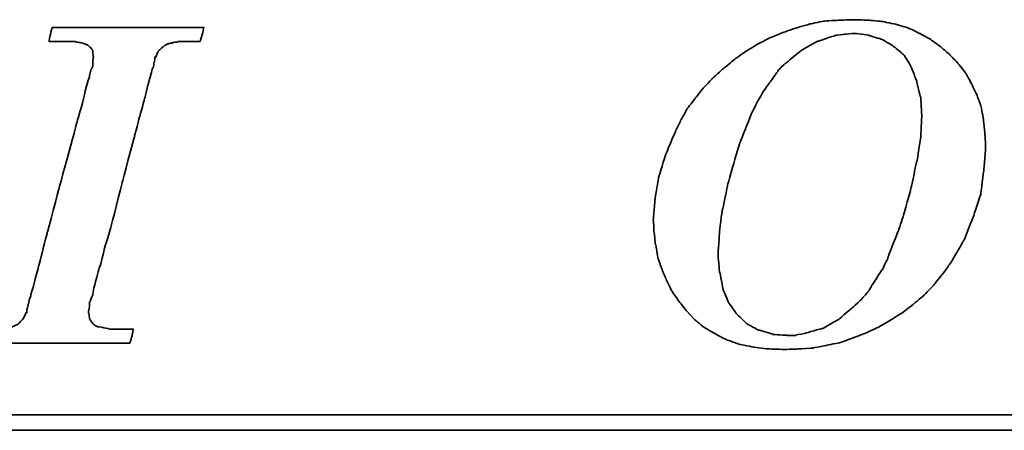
# Model space of a CAD drawing. Header units: millimetres. Extents: x 5 to 282, y 73 to 167.
# Tile 37 of 55: x 212.11 to 221.76, y 99.41 to 103.43. Entities that reach past the tile are written whole.
import ezdxf

# ---------------------------------------------------------------- set-up
doc = ezdxf.new("R2010")
doc.units = ezdxf.units.MM
doc.header["$LTSCALE"] = 0.15
doc.layers.add('DIM', color=4, linetype='CONTINUOUS')
doc.layers.add('layer 1', color=7, linetype='CONTINUOUS')

# ---------------------------------------------------------------- blocks, each defined once
blk = doc.blocks.new('TBI MOTION logo(完整正式版)')
at = {"layer": 'layer 1', "color": 22, "lineweight": 35}
for points, knots in [([(-11.34375, -6.98375), (-11.34375, -6.98375), (-10.91375, -7.43875), (-10.91375, -7.43875), (-10.91375, -7.43875), (-10.91375, -7.43875), (-10.38625, -7.87125), (-10.38625, -7.87125), (-10.38625, -7.87125), (-10.38625, -7.87125), (-9.81125, -8.20375), (-9.81125, -8.20375), (-9.81125, -8.20375), (-9.81125, -8.20375), (-9.21125, -8.51875), (-9.21125, -8.51875), (-9.21125, -8.51875), (-9.21125, -8.51875), (-8.51625, -8.75875), (-8.51625, -8.75875), (-8.51625, -8.75875), (-8.51625, -8.75875), (-7.77125, -8.90375), (-7.77125, -8.90375), (-7.77125, -8.90375), (-7.77125, -8.90375), (-6.97875, -8.99875), (-6.97875, -8.99875), (-6.97875, -8.99875), (-6.97875, -8.99875), (-6.14125, -9.02375), (-6.14125, -9.02375), (-6.14125, -9.02375), (-6.14125, -9.02375), (-5.37125, -8.99875), (-5.37125, -8.99875), (-5.37125, -8.99875), (-5.37125, -8.99875), (-4.65375, -8.94875), (-4.65375, -8.94875), (-4.65375, -8.94875), (-4.65375, -8.94875), (-3.93375, -8.80625), (-3.93375, -8.80625), (-3.93375, -8.80625), (-3.93375, -8.80625), (-3.21375, -8.66375), (-3.21375, -8.66375), (-3.21375, -8.66375), (-3.21375, -8.66375), (-2.49375, -8.39875), (-2.49375, -8.39875), (-2.49375, -8.39875), (-2.49375, -8.39875), (-1.79875, -8.13375), (-1.79875, -8.13375), (-1.79875, -8.13375), (-1.79875, -8.13375), (-1.17375, -7.84375), (-1.17375, -7.84375), (-1.17375, -7.84375), (-1.17375, -7.84375), (-0.52375, -7.46375), (-0.52375, -7.46375), (-0.52375, -7.46375), (-0.52375, -7.46375), (0.10124, -7.07875), (0.10124, -7.07875), (0.10124, -7.07875), (0.10124, -7.07875), (0.67625, -6.62375), (0.67625, -6.62375), (0.67625, -6.62375), (0.67625, -6.62375), (1.24874, -6.14375), (1.24874, -6.14375), (1.24874, -6.14375), (1.24874, -6.14375), (1.72874, -5.64125), (1.72874, -5.64125), (1.72874, -5.64125), (1.72874, -5.64125), (2.18624, -5.06375), (2.18624, -5.06375), (2.18624, -5.06375), (2.18624, -5.06375), (2.61625, -4.48874), (2.61625, -4.48874), (2.61625, -4.48874), (2.61625, -4.48874), (3.00125, -3.83874), (3.00125, -3.83874), (3.00125, -3.83874), (3.00125, -3.83874), (3.36124, -3.21374), (3.36124, -3.21374), (3.36124, -3.21374), (3.36124, -3.21374), (3.84374, -1.99125), (3.84374, -1.99125), (3.84374, -1.99125), (3.84374, -1.99125), (4.22625, -0.81875), (4.22625, -0.81875), (4.22625, -0.81875), (4.22625, -0.81875), (4.39125, 0.45624), (4.39125, 0.45624), (4.39125, 0.45624), (4.39125, 0.45624), (4.48874, 1.70124), (4.48874, 1.70124), (4.48874, 1.70124), (4.48874, 1.70124), (4.43874, 2.44625), (4.43874, 2.44625), (4.43874, 2.44625), (4.43874, 2.44625), (4.36874, 3.14125), (4.36874, 3.14125), (4.36874, 3.14125), (4.36874, 3.14125), (4.25125, 3.81125), (4.25125, 3.81125), (4.25125, 3.81125), (4.25125, 3.81125), (4.03124, 4.41125), (4.03124, 4.41125), (4.03124, 4.41125), (4.03124, 4.41125), (3.74374, 5.01125), (3.74374, 5.01125), (3.74374, 5.01125), (3.74374, 5.01125), (3.43124, 5.58875), (3.43124, 5.58875), (3.43124, 5.58875), (3.43124, 5.58875), (3.02625, 6.09125), (3.02625, 6.09125), (3.02625, 6.09125), (3.02625, 6.09125), (2.59374, 6.54875), (2.59374, 6.54875), (2.59374, 6.54875), (2.59374, 6.54875), (2.09124, 6.98125), (2.09124, 6.98125), (2.09124, 6.98125), (2.09124, 6.98125), (1.56124, 7.36625), (1.56124, 7.36625), (1.56124, 7.36625), (1.56124, 7.36625), (0.98624, 7.67625), (0.98624, 7.67625), (0.98624, 7.67625), (0.98624, 7.67625), (0.38624, 7.96375), (0.38624, 7.96375), (0.38624, 7.96375), (0.38624, 7.96375), (-0.25875, 8.15625), (-0.25875, 8.15625), (-0.25875, 8.15625), (-0.25875, 8.15625), (-0.98125, 8.30125), (-0.98125, 8.30125), (-0.98125, 8.30125), (-0.98125, 8.30125), (-1.70124, 8.37125), (-1.70124, 8.37125), (-1.70124, 8.37125), (-1.70124, 8.37125), (-2.49375, 8.39624), (-2.49375, 8.39624), (-2.49375, 8.39624), (-2.49375, 8.39624), (-3.28625, 8.37125), (-3.28625, 8.37125), (-3.28625, 8.37125), (-3.28625, 8.37125), (-4.05125, 8.32125), (-4.05125, 8.32125), (-4.05125, 8.32125), (-4.05125, 8.32125), (-4.77375, 8.18125), (-4.77375, 8.18125), (-4.77375, 8.18125), (-4.77375, 8.18125), (-5.51625, 7.96375), (-5.51625, 7.96375), (-5.51625, 7.96375), (-5.51625, 7.96375), (-6.21125, 7.72625), (-6.21125, 7.72625), (-6.21125, 7.72625), (-6.21125, 7.72625), (-6.92875, 7.43625), (-6.92875, 7.43625), (-6.92875, 7.43625), (-6.92875, 7.43625), (-7.57875, 7.10125), (-7.57875, 7.10125), (-7.57875, 7.10125), (-7.57875, 7.10125), (-8.24875, 6.69125), (-8.24875, 6.69125), (-8.24875, 6.69125), (-8.24875, 6.69125), (-8.84875, 6.26125), (-8.84875, 6.26125), (-8.84875, 6.26125), (-8.84875, 6.26125), (-9.42625, 5.78125), (-9.42625, 5.78125), (-9.42625, 5.78125), (-9.42625, 5.78125), (-9.95375, 5.30125), (-9.95375, 5.30125), (-9.95375, 5.30125), (-9.95375, 5.30125), (-10.43375, 4.79624), (-10.43375, 4.79624), (-10.43375, 4.79624), (-10.43375, 4.79624), (-10.88875, 4.22125), (-10.88875, 4.22125), (-10.88875, 4.22125), (-10.88875, 4.22125), (-11.29875, 3.69375), (-11.29875, 3.69375), (-11.29875, 3.69375), (-11.29875, 3.69375), (-11.63375, 3.09125), (-11.63375, 3.09125), (-11.63375, 3.09125), (-11.63375, 3.09125), (-11.91875, 2.49625), (-11.91875, 2.49625), (-11.91875, 2.49625), (-11.91875, 2.49625), (-12.44875, 1.24625), (-12.44875, 1.24625), (-12.44875, 1.24625), (-12.44875, 1.24625), (-12.80875, 0.06874), (-12.80875, 0.06874), (-12.80875, 0.06874), (-12.80875, 0.06874), (-12.99875, -1.07875), (-12.99875, -1.07875), (-12.99875, -1.07875), (-12.99875, -1.07875), (-13.09375, -2.18375), (-13.09375, -2.18375), (-13.09375, -2.18375), (-13.09375, -2.18375), (-13.04875, -2.85375), (-13.04875, -2.85375), (-13.04875, -2.85375), (-13.04875, -2.85375), (-12.97375, -3.50375), (-12.97375, -3.50375), (-12.97375, -3.50375), (-12.97375, -3.50375), (-12.95375, -3.50375), (-12.95375, -3.50375), (-12.95375, -3.50375), (-12.95375, -3.50375), (-12.85375, -4.17375), (-12.85375, -4.17375), (-12.85375, -4.17375), (-12.85375, -4.17375), (-12.63875, -4.77624), (-12.63875, -4.77624), (-12.63875, -4.77624), (-12.63875, -4.77624), (-12.39875, -5.35125), (-12.39875, -5.35125), (-12.39875, -5.35125), (-12.39875, -5.35125), (-12.11375, -5.92875), (-12.11375, -5.92875), (-12.11375, -5.92875), (-12.11375, -5.92875), (-11.75375, -6.45375), (-11.75375, -6.45375), (-11.75375, -6.45375), (-11.75375, -6.45375), (-11.34375, -6.98375), (-11.34375, -6.98375)], [0, 0, 0, 0, 0.01369863, 0.01369863, 0.01369863, 0.01369864, 0.02739726, 0.02739726, 0.02739726, 0.02739727, 0.04109589, 0.04109589, 0.04109589, 0.0410959, 0.05479452, 0.05479452, 0.05479452, 0.05479453, 0.06849315, 0.06849315, 0.06849315, 0.06849316, 0.08219178, 0.08219178, 0.08219178, 0.08219179, 0.09589041, 0.09589041, 0.09589041, 0.09589042, 0.10958904, 0.10958904, 0.10958904, 0.10958905, 0.12328767, 0.12328767, 0.12328767, 0.12328768, 0.1369863, 0.1369863, 0.1369863, 0.13698631, 0.15068493, 0.15068493, 0.15068493, 0.15068494, 0.16438356, 0.16438356, 0.16438356, 0.16438357, 0.17808219, 0.17808219, 0.17808219, 0.1780822, 0.19178082, 0.19178082, 0.19178082, 0.19178083, 0.20547945, 0.20547945, 0.20547945, 0.20547946, 0.21917808, 0.21917808, 0.21917808, 0.21917809, 0.23287671, 0.23287671, 0.23287671, 0.23287672, 0.24657534, 0.24657534, 0.24657534, 0.24657535, 0.26027397, 0.26027397, 0.26027397, 0.26027398, 0.2739726, 0.2739726, 0.2739726, 0.27397261, 0.28767123, 0.28767123, 0.28767123, 0.28767124, 0.30136986, 0.30136986, 0.30136986, 0.30136987, 0.31506849, 0.31506849, 0.31506849, 0.3150685, 0.32876712, 0.32876712, 0.32876712, 0.32876713, 0.34246575, 0.34246575, 0.34246575, 0.34246576, 0.35616438, 0.35616438, 0.35616438, 0.35616439, 0.36986301, 0.36986301, 0.36986301, 0.36986302, 0.38356164, 0.38356164, 0.38356164, 0.38356165, 0.39726027, 0.39726027, 0.39726027, 0.39726028, 0.4109589, 0.4109589, 0.4109589, 0.41095891, 0.42465753, 0.42465753, 0.42465753, 0.42465754, 0.43835616, 0.43835616, 0.43835616, 0.43835617, 0.45205479, 0.45205479, 0.45205479, 0.4520548, 0.46575342, 0.46575342, 0.46575342, 0.46575343, 0.47945205, 0.47945205, 0.47945205, 0.47945206, 0.49315068, 0.49315068, 0.49315068, 0.49315069, 0.50684932, 0.50684932, 0.50684932, 0.50684933, 0.52054795, 0.52054795, 0.52054795, 0.52054796, 0.53424658, 0.53424658, 0.53424658, 0.53424659, 0.54794521, 0.54794521, 0.54794521, 0.54794522, 0.56164384, 0.56164384, 0.56164384, 0.56164385, 0.57534247, 0.57534247, 0.57534247, 0.57534248, 0.5890411, 0.5890411, 0.5890411, 0.58904111, 0.60273973, 0.60273973, 0.60273973, 0.60273974, 0.61643836, 0.61643836, 0.61643836, 0.61643837, 0.63013699, 0.63013699, 0.63013699, 0.630137, 0.64383562, 0.64383562, 0.64383562, 0.64383563, 0.65753425, 0.65753425, 0.65753425, 0.65753426, 0.67123288, 0.67123288, 0.67123288, 0.67123289, 0.68493151, 0.68493151, 0.68493151, 0.68493152, 0.69863014, 0.69863014, 0.69863014, 0.69863015, 0.71232877, 0.71232877, 0.71232877, 0.71232878, 0.7260274, 0.7260274, 0.7260274, 0.72602741, 0.73972603, 0.73972603, 0.73972603, 0.73972604, 0.75342466, 0.75342466, 0.75342466, 0.75342467, 0.76712329, 0.76712329, 0.76712329, 0.7671233, 0.78082192, 0.78082192, 0.78082192, 0.78082193, 0.79452055, 0.79452055, 0.79452055, 0.79452056, 0.80821918, 0.80821918, 0.80821918, 0.80821919, 0.82191781, 0.82191781, 0.82191781, 0.82191782, 0.83561644, 0.83561644, 0.83561644, 0.83561645, 0.84931507, 0.84931507, 0.84931507, 0.84931508, 0.8630137, 0.8630137, 0.8630137, 0.86301371, 0.87671233, 0.87671233, 0.87671233, 0.87671234, 0.89041096, 0.89041096, 0.89041096, 0.89041097, 0.90410959, 0.90410959, 0.90410959, 0.9041096, 0.91780822, 0.91780822, 0.91780822, 0.91780823, 0.93150685, 0.93150685, 0.93150685, 0.93150686, 0.94520548, 0.94520548, 0.94520548, 0.94520549, 0.95890411, 0.95890411, 0.95890411, 0.95890412, 0.97260274, 0.97260274, 0.97260274, 0.97260275, 0.98630137, 0.98630137, 0.98630137, 0.98630138, 1, 1, 1, 1]), ([(-40.59125, -7.94375), (-40.59125, -7.94375), (-40.97375, -7.94375), (-40.97375, -7.94375), (-40.97375, -7.94375), (-40.97375, -7.94375), (-41.38125, -7.94375), (-41.38125, -7.94375), (-41.38125, -7.94375), (-41.38125, -7.94375), (-41.54875, -7.94375), (-41.54875, -7.94375), (-41.54875, -7.94375), (-41.54875, -7.94375), (-41.59875, -7.94375), (-41.59875, -7.94375), (-41.59875, -7.94375), (-41.59875, -7.94375), (-41.88375, -7.94375), (-41.88375, -7.94375), (-41.88375, -7.94375), (-41.88375, -7.94375), (-41.90875, -7.91875), (-41.90875, -7.91875), (-41.90875, -7.91875), (-41.90875, -7.91875), (-42.19875, -7.87125), (-42.19875, -7.87125), (-42.19875, -7.87125), (-42.19875, -7.87125), (-42.43875, -7.82375), (-42.43875, -7.82375), (-42.43875, -7.82375), (-42.43875, -7.82375), (-42.45875, -7.82375), (-42.45875, -7.82375), (-42.45875, -7.82375), (-42.45875, -7.82375), (-42.48625, -7.82375), (-42.48625, -7.82375), (-42.48625, -7.82375), (-42.48625, -7.82375), (-42.67625, -7.72375), (-42.67625, -7.72375), (-42.67625, -7.72375), (-42.67625, -7.72375), (-42.70125, -7.70375), (-42.70125, -7.70375), (-42.70125, -7.70375), (-42.70125, -7.70375), (-42.72375, -7.67875), (-42.72375, -7.67875), (-42.72375, -7.67875), (-42.72375, -7.67875), (-42.86875, -7.48875), (-42.86875, -7.48875), (-42.86875, -7.48875), (-42.86875, -7.48875), (-42.89375, -7.43875), (-42.89375, -7.43875), (-42.89375, -7.43875), (-42.89375, -7.43875), (-42.91875, -7.38875), (-42.91875, -7.38875), (-42.91875, -7.38875), (-42.91875, -7.38875), (-42.93875, -7.12875), (-42.93875, -7.12875), (-42.93875, -7.12875), (-42.93875, -7.12875), (-42.96375, -7.10375), (-42.96375, -7.10375), (-42.96375, -7.10375), (-42.96375, -7.10375), (-42.96375, -7.05375), (-42.96375, -7.05375), (-42.96375, -7.05375), (-42.96375, -7.05375), (-42.96375, -7.00875), (-42.96375, -7.00875), (-42.96375, -7.00875), (-42.96375, -7.00875), (-42.91875, -6.69625), (-42.91875, -6.69625), (-42.91875, -6.69625), (-42.91875, -6.69625), (-42.91875, -6.62375), (-42.91875, -6.62375), (-42.91875, -6.62375), (-42.91875, -6.62375), (-42.91875, -6.59625), (-42.91875, -6.59625), (-42.91875, -6.59625), (-42.91875, -6.59625), (-42.91875, -6.57375), (-42.91875, -6.57375), (-42.91875, -6.57375), (-42.91875, -6.57375), (-42.91875, -6.52875), (-42.91875, -6.52875), (-42.91875, -6.52875), (-42.91875, -6.52875), (-42.89375, -6.50375), (-42.89375, -6.50375), (-42.89375, -6.50375), (-42.89375, -6.50375), (-42.84375, -6.38375), (-42.84375, -6.38375), (-42.84375, -6.38375), (-42.84375, -6.38375), (-42.84375, -6.35875), (-42.84375, -6.35875), (-42.84375, -6.35875), (-42.84375, -6.35875), (-42.74625, -6.14375), (-42.74625, -6.14375), (-42.74625, -6.14375), (-42.74625, -6.14375), (-42.70125, -5.85375), (-42.70125, -5.85375), (-42.70125, -5.85375), (-42.70125, -5.85375), (-42.60375, -5.47125), (-42.60375, -5.47125), (-42.60375, -5.47125), (-42.60375, -5.47125), (-42.60375, -5.44875), (-42.60375, -5.44875), (-42.60375, -5.44875), (-42.60375, -5.44875), (-42.38875, -4.67875), (-42.38875, -4.67875), (-42.38875, -4.67875), (-42.38875, -4.67875), (-42.36375, -4.65375), (-42.36375, -4.65375), (-42.36375, -4.65375), (-42.36375, -4.65375), (-42.12375, -3.69625), (-42.12375, -3.69625), (-42.12375, -3.69625), (-42.12375, -3.69625), (-42.12375, -3.67374), (-42.12375, -3.67374), (-42.12375, -3.67374), (-42.12375, -3.67374), (-41.78875, -2.59374), (-41.78875, -2.59374), (-41.78875, -2.59374), (-41.78875, -2.59374), (-41.18875, -0.19375), (-41.18875, -0.19375), (-41.18875, -0.19375), (-41.18875, -0.19375), (-40.54375, 2.20624), (-40.54375, 2.20624), (-40.54375, 2.20624), (-40.54375, 2.20624), (-40.25375, 3.30875), (-40.25375, 3.30875), (-40.25375, 3.30875), (-40.25375, 3.30875), (-39.98875, 4.27125), (-39.98875, 4.27125), (-39.98875, 4.27125), (-39.98875, 4.27125), (-39.77375, 5.13125), (-39.77375, 5.13125), (-39.77375, 5.13125), (-39.77375, 5.13125), (-39.67875, 5.47125), (-39.67875, 5.47125), (-39.67875, 5.47125), (-39.67875, 5.47125), (-39.60375, 5.75625), (-39.60375, 5.75625), (-39.60375, 5.75625), (-39.60375, 5.75625), (-39.60375, 5.78125), (-39.60375, 5.78125), (-39.60375, 5.78125), (-39.60375, 5.78125), (-39.50875, 5.97125), (-39.50875, 5.97125), (-39.50875, 5.97125), (-39.50875, 5.97125), (-39.50875, 6.13875), (-39.50875, 6.13875), (-39.50875, 6.13875), (-39.50875, 6.13875), (-39.48625, 6.16625), (-39.48625, 6.16625), (-39.48625, 6.16625), (-39.48625, 6.16625), (-39.46125, 6.28625), (-39.46125, 6.28625), (-39.46125, 6.28625), (-39.46125, 6.28625), (-39.46125, 6.42625), (-39.46125, 6.42625), (-39.46125, 6.42625), (-39.46125, 6.42625), (-39.41375, 6.42625), (-39.41375, 6.42625), (-39.41375, 6.42625), (-39.41375, 6.42625), (-39.29375, 6.69125), (-39.29375, 6.69125), (-39.29375, 6.69125), (-39.29375, 6.69125), (-39.26875, 6.74125), (-39.26875, 6.74125), (-39.26875, 6.74125), (-39.26875, 6.74125), (-39.24375, 6.76625), (-39.24375, 6.76625), (-39.24375, 6.76625), (-39.24375, 6.76625), (-38.98375, 7.00624), (-38.98375, 7.00624), (-38.98375, 7.00624), (-38.98375, 7.00624), (-38.95625, 7.02624), (-38.95625, 7.02624), (-38.95625, 7.02624), (-38.95625, 7.02624), (-38.78875, 7.12624), (-38.78875, 7.12624), (-38.78875, 7.12624), (-38.78875, 7.12624), (-38.76375, 7.12624), (-38.76375, 7.12624), (-38.76375, 7.12624), (-38.76375, 7.12624), (-38.74375, 7.12624), (-38.74375, 7.12624), (-38.74375, 7.12624), (-38.74375, 7.12624), (-38.52875, 7.17125), (-38.52875, 7.17125), (-38.52875, 7.17125), (-38.52875, 7.17125), (-38.52875, 7.19624), (-38.52875, 7.19624), (-38.52875, 7.19624), (-38.52875, 7.19624), (-38.50375, 7.19624), (-38.50375, 7.19624), (-38.50375, 7.19624), (-38.50375, 7.19624), (-38.26125, 7.21875), (-38.26125, 7.21875), (-38.26125, 7.21875), (-38.26125, 7.21875), (-38.23875, 7.24624), (-38.23875, 7.24624), (-38.23875, 7.24624), (-38.23875, 7.24624), (-38.21625, 7.24624), (-38.21625, 7.24624), (-38.21625, 7.24624), (-38.21625, 7.24624), (-38.18875, 7.24624), (-38.18875, 7.24624), (-38.18875, 7.24624), (-38.18875, 7.24624), (-37.90375, 7.24624), (-37.90375, 7.24624), (-37.90375, 7.24624), (-37.90375, 7.24624), (-37.85375, 7.24624), (-37.85375, 7.24624), (-37.85375, 7.24624), (-37.85375, 7.24624), (-37.75875, 7.24624), (-37.75875, 7.24624), (-37.75875, 7.24624), (-37.75875, 7.24624), (-37.42375, 7.24624), (-37.42375, 7.24624), (-37.42375, 7.24624), (-37.42375, 7.24624), (-37.08875, 7.24624), (-37.08875, 7.24624), (-37.08875, 7.24624), (-37.08875, 7.24624), (-37.06375, 7.24624), (-37.06375, 7.24624), (-37.06375, 7.24624), (-37.06375, 7.24624), (-37.06375, 7.26624), (-37.06375, 7.26624), (-37.06375, 7.26624), (-37.06375, 7.26624), (-37.03875, 7.29125), (-37.03875, 7.29125), (-37.03875, 7.29125), (-37.03875, 7.29125), (-37.03875, 7.31625), (-37.03875, 7.31625), (-37.03875, 7.31625), (-37.03875, 7.31625), (-36.94125, 7.67625), (-36.94125, 7.67625), (-36.94125, 7.67625), (-36.94125, 7.67625), (-36.86875, 7.98625), (-36.86875, 7.98625), (-36.86875, 7.98625), (-36.86875, 7.98625), (-36.98875, 7.98625), (-36.98875, 7.98625), (-36.98875, 7.98625), (-36.98875, 7.98625), (-37.42375, 7.98625), (-37.42375, 7.98625), (-37.42375, 7.98625), (-37.42375, 7.98625), (-37.94875, 7.98625), (-37.94875, 7.98625), (-37.94875, 7.98625), (-37.94875, 7.98625), (-38.57375, 7.98625), (-38.57375, 7.98625), (-38.57375, 7.98625), (-38.57375, 7.98625), (-39.29375, 7.98625), (-39.29375, 7.98625), (-39.29375, 7.98625), (-39.29375, 7.98625), (-40.82875, 7.98625), (-40.82875, 7.98625), (-40.82875, 7.98625), (-40.82875, 7.98625), (-42.36375, 7.98625), (-42.36375, 7.98625), (-42.36375, 7.98625), (-42.36375, 7.98625), (-43.08375, 7.98625), (-43.08375, 7.98625), (-43.08375, 7.98625), (-43.08375, 7.98625), (-43.70875, 7.98625), (-43.70875, 7.98625), (-43.70875, 7.98625), (-43.70875, 7.98625), (-44.23375, 7.98625), (-44.23375, 7.98625), (-44.23375, 7.98625), (-44.23375, 7.98625), (-44.66875, 7.98625), (-44.66875, 7.98625), (-44.66875, 7.98625), (-44.66875, 7.98625), (-44.88375, 7.98625), (-44.88375, 7.98625), (-44.88375, 7.98625), (-44.88375, 7.98625), (-44.90875, 7.94125), (-44.90875, 7.94125), (-44.90875, 7.94125), (-44.90875, 7.94125), (-44.90875, 7.91625), (-44.90875, 7.91625), (-44.90875, 7.91625), (-44.90875, 7.91625), (-45.00375, 7.55625), (-45.00375, 7.55625), (-45.00375, 7.55625), (-45.00375, 7.55625), (-45.05375, 7.24624), (-45.05375, 7.24624), (-45.05375, 7.24624), (-45.05375, 7.24624), (-44.61875, 7.24624), (-44.61875, 7.24624), (-44.61875, 7.24624), (-44.61875, 7.24624), (-44.11375, 7.24624), (-44.11375, 7.24624), (-44.11375, 7.24624), (-44.11375, 7.24624), (-43.99375, 7.24624), (-43.99375, 7.24624), (-43.99375, 7.24624), (-43.99375, 7.24624), (-43.94625, 7.24624), (-43.94625, 7.24624), (-43.94625, 7.24624), (-43.94625, 7.24624), (-43.92374, 7.24624), (-43.92374, 7.24624), (-43.92374, 7.24624), (-43.92374, 7.24624), (-43.65875, 7.24624), (-43.65875, 7.24624), (-43.65875, 7.24624), (-43.65875, 7.24624), (-43.63875, 7.21875), (-43.63875, 7.21875), (-43.63875, 7.21875), (-43.63875, 7.21875), (-43.46875, 7.19624), (-43.46875, 7.19624), (-43.46875, 7.19624), (-43.46875, 7.19624), (-43.39875, 7.19624), (-43.39875, 7.19624), (-43.39875, 7.19624), (-43.39875, 7.19624), (-43.37125, 7.17125), (-43.37125, 7.17125), (-43.37125, 7.17125), (-43.37125, 7.17125), (-43.34875, 7.17125), (-43.34875, 7.17125), (-43.34875, 7.17125), (-43.34875, 7.17125), (-43.20375, 7.12624), (-43.20375, 7.12624), (-43.20375, 7.12624), (-43.20375, 7.12624), (-43.05875, 7.07624), (-43.05875, 7.07624), (-43.05875, 7.07624), (-43.05875, 7.07624), (-43.01375, 7.07624), (-43.01375, 7.07624), (-43.01375, 7.07624), (-43.01375, 7.07624), (-42.98875, 7.02624), (-42.98875, 7.02624), (-42.98875, 7.02624), (-42.98875, 7.02624), (-42.79875, 6.86125), (-42.79875, 6.86125), (-42.79875, 6.86125), (-42.79875, 6.86125), (-42.77375, 6.81125), (-42.77375, 6.81125), (-42.77375, 6.81125), (-42.77375, 6.81125), (-42.74625, 6.76625), (-42.74625, 6.76625), (-42.74625, 6.76625), (-42.74625, 6.76625), (-42.72375, 6.47625), (-42.72375, 6.47625), (-42.72375, 6.47625), (-42.72375, 6.47625), (-42.70125, 6.45124), (-42.70125, 6.45124), (-42.70125, 6.45124), (-42.70125, 6.45124), (-42.70125, 6.42625), (-42.70125, 6.42625), (-42.70125, 6.42625), (-42.70125, 6.42625), (-42.72375, 6.40625), (-42.72375, 6.40625), (-42.72375, 6.40625), (-42.72375, 6.40625), (-42.74625, 5.97125), (-42.74625, 5.97125), (-42.74625, 5.97125), (-42.74625, 5.97125), (-42.74625, 5.94625), (-42.74625, 5.94625), (-42.74625, 5.94625), (-42.74625, 5.94625), (-42.74625, 5.92625), (-42.74625, 5.92625), (-42.74625, 5.92625), (-42.74625, 5.92625), (-42.77375, 5.87625), (-42.77375, 5.87625), (-42.77375, 5.87625), (-42.77375, 5.87625), (-42.81875, 5.80625), (-42.81875, 5.80625), (-42.81875, 5.80625), (-42.81875, 5.80625), (-42.86875, 5.63625), (-42.86875, 5.63625), (-42.86875, 5.63625), (-42.86875, 5.63625), (-42.91875, 5.39625), (-42.91875, 5.39625), (-42.91875, 5.39625), (-42.91875, 5.39625), (-42.91875, 5.37124), (-42.91875, 5.37124), (-42.91875, 5.37124), (-42.91875, 5.37124), (-43.01375, 5.10874), (-43.01375, 5.10874), (-43.01375, 5.10874), (-43.01375, 5.10874), (-43.10875, 4.77124), (-43.10875, 4.77124), (-43.10875, 4.77124), (-43.10875, 4.77124), (-43.29875, 3.95625), (-43.29875, 3.95625), (-43.29875, 3.95625), (-43.29875, 3.95625), (-43.58875, 2.95125), (-43.58875, 2.95125), (-43.58875, 2.95125), (-43.58875, 2.95125), (-43.87375, 1.87125), (-43.87375, 1.87125), (-43.87375, 1.87125), (-43.87375, 1.87125), (-44.52625, -0.50374), (-44.52625, -0.50374), (-44.52625, -0.50374), (-44.52625, -0.50374), (-45.14875, -2.85375), (-45.14875, -2.85375), (-45.14875, -2.85375), (-45.14875, -2.85375), (-45.43375, -3.95875), (-45.43375, -3.95875), (-45.43375, -3.95875), (-45.43375, -3.95875), (-45.69875, -4.96875), (-45.69875, -4.96875), (-45.69875, -4.96875), (-45.69875, -4.96875), (-45.91375, -5.78375), (-45.91375, -5.78375), (-45.91375, -5.78375), (-45.91375, -5.78375), (-46.01375, -6.11875), (-46.01375, -6.11875), (-46.01375, -6.11875), (-46.01375, -6.11875), (-46.01375, -6.14375), (-46.01375, -6.14375), (-46.01375, -6.14375), (-46.01375, -6.14375), (-46.10875, -6.40875), (-46.10875, -6.40875), (-46.10875, -6.40875), (-46.10875, -6.40875), (-46.15375, -6.64875), (-46.15375, -6.64875), (-46.15375, -6.64875), (-46.15375, -6.64875), (-46.20375, -6.83875), (-46.20375, -6.83875), (-46.20375, -6.83875), (-46.20375, -6.83875), (-46.22875, -6.93375), (-46.22875, -6.93375), (-46.22875, -6.93375), (-46.22875, -6.93375), (-46.22875, -7.07875), (-46.22875, -7.07875), (-46.22875, -7.07875), (-46.22875, -7.07875), (-46.27375, -7.07875), (-46.27375, -7.07875), (-46.27375, -7.07875), (-46.27375, -7.07875), (-46.39375, -7.34375), (-46.39375, -7.34375), (-46.39375, -7.34375), (-46.39375, -7.34375), (-46.39375, -7.36875), (-46.39375, -7.36875), (-46.39375, -7.36875), (-46.39375, -7.36875), (-46.42125, -7.38875), (-46.42125, -7.38875), (-46.42125, -7.38875), (-46.42125, -7.38875), (-46.68375, -7.67875), (-46.68375, -7.67875), (-46.68375, -7.67875), (-46.68375, -7.67875), (-46.70875, -7.70375), (-46.70875, -7.70375), (-46.70875, -7.70375), (-46.70875, -7.70375), (-46.75375, -7.72375), (-46.75375, -7.72375), (-46.75375, -7.72375), (-46.75375, -7.72375), (-47.08875, -7.87125), (-47.08875, -7.87125), (-47.08875, -7.87125), (-47.08875, -7.87125), (-47.11625, -7.87125), (-47.11625, -7.87125), (-47.11625, -7.87125), (-47.11625, -7.87125), (-47.13875, -7.89375), (-47.13875, -7.89375), (-47.13875, -7.89375), (-47.13875, -7.89375), (-47.56875, -7.91875), (-47.56875, -7.91875), (-47.56875, -7.91875), (-47.56875, -7.91875), (-47.59625, -7.94375), (-47.59625, -7.94375), (-47.59625, -7.94375), (-47.59625, -7.94375), (-47.64375, -7.94375), (-47.64375, -7.94375), (-47.64375, -7.94375), (-47.64375, -7.94375), (-47.73625, -7.94375), (-47.73625, -7.94375), (-47.73625, -7.94375), (-47.73625, -7.94375), (-48.07375, -7.94375), (-48.07375, -7.94375), (-48.07375, -7.94375), (-48.07375, -7.94375), (-48.36125, -7.94375), (-48.36125, -7.94375), (-48.36125, -7.94375), (-48.36125, -7.94375), (-48.36125, -7.96625), (-48.36125, -7.96625), (-48.36125, -7.96625), (-48.36125, -7.96625), (-48.36125, -7.99125), (-48.36125, -7.99125), (-48.36125, -7.99125), (-48.36125, -7.99125), (-48.38875, -8.01375), (-48.38875, -8.01375), (-48.38875, -8.01375), (-48.38875, -8.01375), (-48.50875, -8.34875), (-48.50875, -8.34875), (-48.50875, -8.34875), (-48.50875, -8.34875), (-48.55375, -8.68625), (-48.55375, -8.68625), (-48.55375, -8.68625), (-48.55375, -8.68625), (-48.45875, -8.68625), (-48.45875, -8.68625), (-48.45875, -8.68625), (-48.45875, -8.68625), (-48.07375, -8.68625), (-48.07375, -8.68625), (-48.07375, -8.68625), (-48.07375, -8.68625), (-47.52375, -8.68625), (-47.52375, -8.68625), (-47.52375, -8.68625), (-47.52375, -8.68625), (-46.92375, -8.68625), (-46.92375, -8.68625), (-46.92375, -8.68625), (-46.92375, -8.68625), (-46.25375, -8.68625), (-46.25375, -8.68625), (-46.25375, -8.68625), (-46.25375, -8.68625), (-46.20375, -8.68625), (-46.20375, -8.68625), (-46.20375, -8.68625), (-46.20375, -8.68625), (-44.71375, -8.68625), (-44.71375, -8.68625), (-44.71375, -8.68625), (-44.71375, -8.68625), (-43.22875, -8.68625), (-43.22875, -8.68625), (-43.22875, -8.68625), (-43.22875, -8.68625), (-42.55875, -8.68625), (-42.55875, -8.68625), (-42.55875, -8.68625), (-42.55875, -8.68625), (-42.50875, -8.68625), (-42.50875, -8.68625), (-42.50875, -8.68625), (-42.50875, -8.68625), (-41.93375, -8.68625), (-41.93375, -8.68625), (-41.93375, -8.68625), (-41.93375, -8.68625), (-41.38125, -8.68625), (-41.38125, -8.68625), (-41.38125, -8.68625), (-41.38125, -8.68625), (-40.97375, -8.68625), (-40.97375, -8.68625), (-40.97375, -8.68625), (-40.97375, -8.68625), (-40.78125, -8.68625), (-40.78125, -8.68625), (-40.78125, -8.68625), (-40.78125, -8.68625), (-40.78125, -8.63875), (-40.78125, -8.63875), (-40.78125, -8.63875), (-40.78125, -8.63875), (-40.75875, -8.63875), (-40.75875, -8.63875), (-40.75875, -8.63875), (-40.75875, -8.63875), (-40.66375, -8.27875), (-40.66375, -8.27875), (-40.66375, -8.27875), (-40.66375, -8.27875), (-40.59125, -7.94375), (-40.59125, -7.94375)], [0, 0, 0, 0, 0.00558659, 0.00558659, 0.00558659, 0.0055866, 0.01117318, 0.01117318, 0.01117318, 0.01117319, 0.01675978, 0.01675978, 0.01675978, 0.01675979, 0.02234637, 0.02234637, 0.02234637, 0.02234638, 0.02793296, 0.02793296, 0.02793296, 0.02793297, 0.03351955, 0.03351955, 0.03351955, 0.03351956, 0.03910615, 0.03910615, 0.03910615, 0.03910616, 0.04469274, 0.04469274, 0.04469274, 0.04469275, 0.05027933, 0.05027933, 0.05027933, 0.05027934, 0.05586592, 0.05586592, 0.05586592, 0.05586593, 0.06145251, 0.06145251, 0.06145251, 0.06145252, 0.06703911, 0.06703911, 0.06703911, 0.06703912, 0.0726257, 0.0726257, 0.0726257, 0.07262571, 0.07821229, 0.07821229, 0.07821229, 0.0782123, 0.08379888, 0.08379888, 0.08379888, 0.08379889, 0.08938547, 0.08938547, 0.08938547, 0.08938548, 0.09497207, 0.09497207, 0.09497207, 0.09497208, 0.10055866, 0.10055866, 0.10055866, 0.10055867, 0.10614525, 0.10614525, 0.10614525, 0.10614526, 0.11173184, 0.11173184, 0.11173184, 0.11173185, 0.11731844, 0.11731844, 0.11731844, 0.11731845, 0.12290503, 0.12290503, 0.12290503, 0.12290504, 0.12849162, 0.12849162, 0.12849162, 0.12849163, 0.13407821, 0.13407821, 0.13407821, 0.13407822, 0.1396648, 0.1396648, 0.1396648, 0.13966481, 0.1452514, 0.1452514, 0.1452514, 0.14525141, 0.15083799, 0.15083799, 0.15083799, 0.150838, 0.15642458, 0.15642458, 0.15642458, 0.15642459, 0.16201117, 0.16201117, 0.16201117, 0.16201118, 0.16759777, 0.16759777, 0.16759777, 0.16759778, 0.17318436, 0.17318436, 0.17318436, 0.17318437, 0.17877095, 0.17877095, 0.17877095, 0.17877096, 0.18435754, 0.18435754, 0.18435754, 0.18435755, 0.18994413, 0.18994413, 0.18994413, 0.18994414, 0.19553073, 0.19553073, 0.19553073, 0.19553074, 0.20111732, 0.20111732, 0.20111732, 0.20111733, 0.20670391, 0.20670391, 0.20670391, 0.20670392, 0.2122905, 0.2122905, 0.2122905, 0.21229051, 0.21787709, 0.21787709, 0.21787709, 0.2178771, 0.22346369, 0.22346369, 0.22346369, 0.2234637, 0.22905028, 0.22905028, 0.22905028, 0.22905029, 0.23463687, 0.23463687, 0.23463687, 0.23463688, 0.24022346, 0.24022346, 0.24022346, 0.24022347, 0.24581006, 0.24581006, 0.24581006, 0.24581007, 0.25139665, 0.25139665, 0.25139665, 0.25139666, 0.25698324, 0.25698324, 0.25698324, 0.25698325, 0.26256983, 0.26256983, 0.26256983, 0.26256984, 0.26815642, 0.26815642, 0.26815642, 0.26815643, 0.27374302, 0.27374302, 0.27374302, 0.27374303, 0.27932961, 0.27932961, 0.27932961, 0.27932962, 0.2849162, 0.2849162, 0.2849162, 0.28491621, 0.29050279, 0.29050279, 0.29050279, 0.2905028, 0.29608939, 0.29608939, 0.29608939, 0.2960894, 0.30167598, 0.30167598, 0.30167598, 0.30167599, 0.30726257, 0.30726257, 0.30726257, 0.30726258, 0.31284916, 0.31284916, 0.31284916, 0.31284917, 0.31843575, 0.31843575, 0.31843575, 0.31843576, 0.32402235, 0.32402235, 0.32402235, 0.32402236, 0.32960894, 0.32960894, 0.32960894, 0.32960895, 0.33519553, 0.33519553, 0.33519553, 0.33519554, 0.34078212, 0.34078212, 0.34078212, 0.34078213, 0.34636872, 0.34636872, 0.34636872, 0.34636873, 0.35195531, 0.35195531, 0.35195531, 0.35195532, 0.3575419, 0.3575419, 0.3575419, 0.35754191, 0.36312849, 0.36312849, 0.36312849, 0.3631285, 0.36871508, 0.36871508, 0.36871508, 0.36871509, 0.37430168, 0.37430168, 0.37430168, 0.37430169, 0.37988827, 0.37988827, 0.37988827, 0.37988828, 0.38547486, 0.38547486, 0.38547486, 0.38547487, 0.39106145, 0.39106145, 0.39106145, 0.39106146, 0.39664804, 0.39664804, 0.39664804, 0.39664805, 0.40223464, 0.40223464, 0.40223464, 0.40223465, 0.40782123, 0.40782123, 0.40782123, 0.40782124, 0.41340782, 0.41340782, 0.41340782, 0.41340783, 0.41899441, 0.41899441, 0.41899441, 0.41899442, 0.42458101, 0.42458101, 0.42458101, 0.42458102, 0.4301676, 0.4301676, 0.4301676, 0.43016761, 0.43575419, 0.43575419, 0.43575419, 0.4357542, 0.44134078, 0.44134078, 0.44134078, 0.44134079, 0.44692737, 0.44692737, 0.44692737, 0.44692738, 0.45251397, 0.45251397, 0.45251397, 0.45251398, 0.45810056, 0.45810056, 0.45810056, 0.45810057, 0.46368715, 0.46368715, 0.46368715, 0.46368716, 0.46927374, 0.46927374, 0.46927374, 0.46927375, 0.47486034, 0.47486034, 0.47486034, 0.47486035, 0.48044693, 0.48044693, 0.48044693, 0.48044694, 0.48603352, 0.48603352, 0.48603352, 0.48603353, 0.49162011, 0.49162011, 0.49162011, 0.49162012, 0.4972067, 0.4972067, 0.4972067, 0.49720671, 0.5027933, 0.5027933, 0.5027933, 0.50279331, 0.50837989, 0.50837989, 0.50837989, 0.5083799, 0.51396648, 0.51396648, 0.51396648, 0.51396649, 0.51955307, 0.51955307, 0.51955307, 0.51955308, 0.52513966, 0.52513966, 0.52513966, 0.52513967, 0.53072626, 0.53072626, 0.53072626, 0.53072627, 0.53631285, 0.53631285, 0.53631285, 0.53631286, 0.54189944, 0.54189944, 0.54189944, 0.54189945, 0.54748603, 0.54748603, 0.54748603, 0.54748604, 0.55307263, 0.55307263, 0.55307263, 0.55307264, 0.55865922, 0.55865922, 0.55865922, 0.55865923, 0.56424581, 0.56424581, 0.56424581, 0.56424582, 0.5698324, 0.5698324, 0.5698324, 0.56983241, 0.57541899, 0.57541899, 0.57541899, 0.575419, 0.58100559, 0.58100559, 0.58100559, 0.5810056, 0.58659218, 0.58659218, 0.58659218, 0.58659219, 0.59217877, 0.59217877, 0.59217877, 0.59217878, 0.59776536, 0.59776536, 0.59776536, 0.59776537, 0.60335196, 0.60335196, 0.60335196, 0.60335197, 0.60893855, 0.60893855, 0.60893855, 0.60893856, 0.61452514, 0.61452514, 0.61452514, 0.61452515, 0.62011173, 0.62011173, 0.62011173, 0.62011174, 0.62569832, 0.62569832, 0.62569832, 0.62569833, 0.63128492, 0.63128492, 0.63128492, 0.63128493, 0.63687151, 0.63687151, 0.63687151, 0.63687152, 0.6424581, 0.6424581, 0.6424581, 0.64245811, 0.64804469, 0.64804469, 0.64804469, 0.6480447, 0.65363128, 0.65363128, 0.65363128, 0.65363129, 0.65921788, 0.65921788, 0.65921788, 0.65921789, 0.66480447, 0.66480447, 0.66480447, 0.66480448, 0.67039106, 0.67039106, 0.67039106, 0.67039107, 0.67597765, 0.67597765, 0.67597765, 0.67597766, 0.68156425, 0.68156425, 0.68156425, 0.68156426, 0.68715084, 0.68715084, 0.68715084, 0.68715085, 0.69273743, 0.69273743, 0.69273743, 0.69273744, 0.69832402, 0.69832402, 0.69832402, 0.69832403, 0.70391061, 0.70391061, 0.70391061, 0.70391062, 0.70949721, 0.70949721, 0.70949721, 0.70949722, 0.7150838, 0.7150838, 0.7150838, 0.71508381, 0.72067039, 0.72067039, 0.72067039, 0.7206704, 0.72625698, 0.72625698, 0.72625698, 0.72625699, 0.73184358, 0.73184358, 0.73184358, 0.73184359, 0.73743017, 0.73743017, 0.73743017, 0.73743018, 0.74301676, 0.74301676, 0.74301676, 0.74301677, 0.74860335, 0.74860335, 0.74860335, 0.74860336, 0.75418994, 0.75418994, 0.75418994, 0.75418995, 0.75977654, 0.75977654, 0.75977654, 0.75977655, 0.76536313, 0.76536313, 0.76536313, 0.76536314, 0.77094972, 0.77094972, 0.77094972, 0.77094973, 0.77653631, 0.77653631, 0.77653631, 0.77653632, 0.78212291, 0.78212291, 0.78212291, 0.78212292, 0.7877095, 0.7877095, 0.7877095, 0.78770951, 0.79329609, 0.79329609, 0.79329609, 0.7932961, 0.79888268, 0.79888268, 0.79888268, 0.79888269, 0.80446927, 0.80446927, 0.80446927, 0.80446928, 0.81005587, 0.81005587, 0.81005587, 0.81005588, 0.81564246, 0.81564246, 0.81564246, 0.81564247, 0.82122905, 0.82122905, 0.82122905, 0.82122906, 0.82681564, 0.82681564, 0.82681564, 0.82681565, 0.83240223, 0.83240223, 0.83240223, 0.83240224, 0.83798883, 0.83798883, 0.83798883, 0.83798884, 0.84357542, 0.84357542, 0.84357542, 0.84357543, 0.84916201, 0.84916201, 0.84916201, 0.84916202, 0.8547486, 0.8547486, 0.8547486, 0.85474861, 0.8603352, 0.8603352, 0.8603352, 0.86033521, 0.86592179, 0.86592179, 0.86592179, 0.8659218, 0.87150838, 0.87150838, 0.87150838, 0.87150839, 0.87709497, 0.87709497, 0.87709497, 0.87709498, 0.88268156, 0.88268156, 0.88268156, 0.88268157, 0.88826816, 0.88826816, 0.88826816, 0.88826817, 0.89385475, 0.89385475, 0.89385475, 0.89385476, 0.89944134, 0.89944134, 0.89944134, 0.89944135, 0.90502793, 0.90502793, 0.90502793, 0.90502794, 0.91061453, 0.91061453, 0.91061453, 0.91061454, 0.91620112, 0.91620112, 0.91620112, 0.91620113, 0.92178771, 0.92178771, 0.92178771, 0.92178772, 0.9273743, 0.9273743, 0.9273743, 0.92737431, 0.93296089, 0.93296089, 0.93296089, 0.9329609, 0.93854749, 0.93854749, 0.93854749, 0.9385475, 0.94413408, 0.94413408, 0.94413408, 0.94413409, 0.94972067, 0.94972067, 0.94972067, 0.94972068, 0.95530726, 0.95530726, 0.95530726, 0.95530727, 0.96089385, 0.96089385, 0.96089385, 0.96089386, 0.96648045, 0.96648045, 0.96648045, 0.96648046, 0.97206704, 0.97206704, 0.97206704, 0.97206705, 0.97765363, 0.97765363, 0.97765363, 0.97765364, 0.98324022, 0.98324022, 0.98324022, 0.98324023, 0.98882682, 0.98882682, 0.98882682, 0.98882683, 0.99441341, 0.99441341, 0.99441341, 0.99441342, 1, 1, 1, 1]), ([(-8.77875, 1.03124), (-8.77875, 1.03124), (-8.51625, 1.89625), (-8.51625, 1.89625), (-8.51625, 1.89625), (-8.51625, 1.89625), (-8.20375, 2.66375), (-8.20375, 2.66375), (-8.20375, 2.66375), (-8.20375, 2.66375), (-7.91625, 3.38125), (-7.91625, 3.38125), (-7.91625, 3.38125), (-7.91625, 3.38125), (-7.91625, 3.40624), (-7.91625, 3.40624), (-7.91625, 3.40624), (-7.91625, 3.40624), (-7.57875, 4.07624), (-7.57875, 4.07624), (-7.57875, 4.07624), (-7.57875, 4.07624), (-7.24375, 4.65125), (-7.24375, 4.65125), (-7.24375, 4.65125), (-7.24375, 4.65125), (-7.21875, 4.65125), (-7.21875, 4.65125), (-7.21875, 4.65125), (-7.21875, 4.65125), (-7.21875, 4.67624), (-7.21875, 4.67624), (-7.21875, 4.67624), (-7.21875, 4.67624), (-6.83625, 5.20375), (-6.83625, 5.20375), (-6.83625, 5.20375), (-6.83625, 5.20375), (-6.49875, 5.68625), (-6.49875, 5.68625), (-6.49875, 5.68625), (-6.49875, 5.68625), (-6.49875, 5.70625), (-6.49875, 5.70625), (-6.49875, 5.70625), (-6.49875, 5.70625), (-6.11625, 6.09125), (-6.11625, 6.09125), (-6.11625, 6.09125), (-6.11625, 6.09125), (-6.09125, 6.09125), (-6.09125, 6.09125), (-6.09125, 6.09125), (-6.09125, 6.09125), (-5.27375, 6.76625), (-5.27375, 6.76625), (-5.27375, 6.76625), (-5.27375, 6.76625), (-5.24875, 6.76625), (-5.24875, 6.76625), (-5.24875, 6.76625), (-5.24875, 6.76625), (-5.24875, 6.78625), (-5.24875, 6.78625), (-5.24875, 6.78625), (-5.24875, 6.78625), (-4.38875, 7.26624), (-4.38875, 7.26624), (-4.38875, 7.26624), (-4.38875, 7.26624), (-4.36125, 7.26624), (-4.36125, 7.26624), (-4.36125, 7.26624), (-4.36125, 7.26624), (-3.93375, 7.41125), (-3.93375, 7.41125), (-3.93375, 7.41125), (-3.93375, 7.41125), (-3.47375, 7.55625), (-3.47375, 7.55625), (-3.47375, 7.55625), (-3.47375, 7.55625), (-3.45375, 7.55625), (-3.45375, 7.55625), (-3.45375, 7.55625), (-3.45375, 7.55625), (-3.42875, 7.58124), (-3.42875, 7.58124), (-3.42875, 7.58124), (-3.42875, 7.58124), (-2.97375, 7.62625), (-2.97375, 7.62625), (-2.97375, 7.62625), (-2.97375, 7.62625), (-2.49375, 7.67625), (-2.49375, 7.67625), (-2.49375, 7.67625), (-2.49375, 7.67625), (-2.46875, 7.67625), (-2.46875, 7.67625), (-2.46875, 7.67625), (-2.46875, 7.67625), (-1.70124, 7.58124), (-1.70124, 7.58124), (-1.70124, 7.58124), (-1.70124, 7.58124), (-1.67875, 7.55625), (-1.67875, 7.55625), (-1.67875, 7.55625), (-1.67875, 7.55625), (-1.65375, 7.55625), (-1.65375, 7.55625), (-1.65375, 7.55625), (-1.65375, 7.55625), (-1.03125, 7.36625), (-1.03125, 7.36625), (-1.03125, 7.36625), (-1.03125, 7.36625), (-1.00625, 7.36625), (-1.00625, 7.36625), (-1.00625, 7.36625), (-1.00625, 7.36625), (-0.43124, 7.02624), (-0.43124, 7.02624), (-0.43124, 7.02624), (-0.43124, 7.02624), (-0.40625, 7.00624), (-0.40625, 7.00624), (-0.40625, 7.00624), (-0.40625, 7.00624), (0.12124, 6.57124), (0.12124, 6.57124), (0.12124, 6.57124), (0.12124, 6.57124), (0.14624, 6.54875), (0.14624, 6.54875), (0.14624, 6.54875), (0.14624, 6.54875), (0.17124, 6.52375), (0.17124, 6.52375), (0.17124, 6.52375), (0.17124, 6.52375), (0.55625, 5.89875), (0.55625, 5.89875), (0.55625, 5.89875), (0.55625, 5.89875), (0.55625, 5.87625), (0.55625, 5.87625), (0.55625, 5.87625), (0.55625, 5.87625), (0.84124, 5.15625), (0.84124, 5.15625), (0.84124, 5.15625), (0.84124, 5.15625), (0.84124, 5.13125), (0.84124, 5.13125), (0.84124, 5.13125), (0.84124, 5.13125), (1.03624, 4.31875), (1.03624, 4.31875), (1.03624, 4.31875), (1.03624, 4.31875), (1.05624, 4.31875), (1.05624, 4.31875), (1.05624, 4.31875), (1.05624, 4.31875), (1.05624, 4.29125), (1.05624, 4.29125), (1.05624, 4.29125), (1.05624, 4.29125), (1.10625, 3.33125), (1.10625, 3.33125), (1.10625, 3.33125), (1.10625, 3.33125), (1.10625, 3.30875), (1.10625, 3.30875), (1.10625, 3.30875), (1.10625, 3.30875), (1.05624, 2.20624), (1.05624, 2.20624), (1.05624, 2.20624), (1.05624, 2.20624), (1.05624, 2.18124), (1.05624, 2.18124), (1.05624, 2.18124), (1.05624, 2.18124), (0.86624, 0.93624), (0.86624, 0.93624), (0.86624, 0.93624), (0.86624, 0.93624), (0.84124, 0.93624), (0.84124, 0.93624), (0.84124, 0.93624), (0.84124, 0.93624), (0.55625, -0.45874), (0.55625, -0.45874), (0.55625, -0.45874), (0.55625, -0.45874), (0.12124, -1.99125), (0.12124, -1.99125), (0.12124, -1.99125), (0.12124, -1.99125), (0.12124, -2.01874), (0.12124, -2.01874), (0.12124, -2.01874), (0.12124, -2.01874), (-0.13874, -2.78375), (-0.13874, -2.78375), (-0.13874, -2.78375), (-0.13874, -2.78375), (-0.43124, -3.50375), (-0.43124, -3.50375), (-0.43124, -3.50375), (-0.43124, -3.50375), (-0.69375, -4.19875), (-0.69375, -4.19875), (-0.69375, -4.19875), (-0.69375, -4.19875), (-0.69375, -4.22375), (-0.69375, -4.22375), (-0.69375, -4.22375), (-0.69375, -4.22375), (-0.98125, -4.82374), (-0.98125, -4.82374), (-0.98125, -4.82374), (-0.98125, -4.82374), (-1.00625, -4.82374), (-1.00625, -4.82374), (-1.00625, -4.82374), (-1.00625, -4.82374), (-1.33875, -5.35125), (-1.33875, -5.35125), (-1.33875, -5.35125), (-1.33875, -5.35125), (-1.67875, -5.87875), (-1.67875, -5.87875), (-1.67875, -5.87875), (-1.67875, -5.87875), (-1.67875, -5.90375), (-1.67875, -5.90375), (-1.67875, -5.90375), (-1.67875, -5.90375), (-2.05875, -6.35875), (-2.05875, -6.35875), (-2.05875, -6.35875), (-2.05875, -6.35875), (-2.08375, -6.38375), (-2.08375, -6.38375), (-2.08375, -6.38375), (-2.08375, -6.38375), (-2.46875, -6.74375), (-2.46875, -6.74375), (-2.46875, -6.74375), (-2.46875, -6.74375), (-3.25875, -7.41625), (-3.25875, -7.41625), (-3.25875, -7.41625), (-3.25875, -7.41625), (-3.28625, -7.43875), (-3.28625, -7.43875), (-3.28625, -7.43875), (-3.28625, -7.43875), (-4.12375, -7.91875), (-4.12375, -7.91875), (-4.12375, -7.91875), (-4.12375, -7.91875), (-4.14875, -7.91875), (-4.14875, -7.91875), (-4.14875, -7.91875), (-4.14875, -7.91875), (-4.17125, -7.91875), (-4.17125, -7.91875), (-4.17125, -7.91875), (-4.17125, -7.91875), (-5.03375, -8.15875), (-5.03375, -8.15875), (-5.03375, -8.15875), (-5.03375, -8.15875), (-5.51625, -8.25625), (-5.51625, -8.25625), (-5.51625, -8.25625), (-5.51625, -8.25625), (-5.54125, -8.27875), (-5.54125, -8.27875), (-5.54125, -8.27875), (-5.54125, -8.27875), (-5.56375, -8.27875), (-5.56375, -8.27875), (-5.56375, -8.27875), (-5.56375, -8.27875), (-5.99625, -8.27875), (-5.99625, -8.27875), (-5.99625, -8.27875), (-5.99625, -8.27875), (-6.76375, -8.23125), (-6.76375, -8.23125), (-6.76375, -8.23125), (-6.76375, -8.23125), (-6.78875, -8.23125), (-6.78875, -8.23125), (-6.78875, -8.23125), (-6.78875, -8.23125), (-6.78875, -8.20375), (-6.78875, -8.20375), (-6.78875, -8.20375), (-6.78875, -8.20375), (-7.45875, -8.01375), (-7.45875, -8.01375), (-7.45875, -8.01375), (-7.45875, -8.01375), (-7.48375, -8.01375), (-7.48375, -8.01375), (-7.48375, -8.01375), (-7.48375, -8.01375), (-7.50875, -8.01375), (-7.50875, -8.01375), (-7.50875, -8.01375), (-7.50875, -8.01375), (-8.13125, -7.67875), (-8.13125, -7.67875), (-8.13125, -7.67875), (-8.13125, -7.67875), (-8.15625, -7.65375), (-8.15625, -7.65375), (-8.15625, -7.65375), (-8.15625, -7.65375), (-8.65875, -7.17375), (-8.65875, -7.17375), (-8.65875, -7.17375), (-8.65875, -7.17375), (-8.68375, -7.14875), (-8.68375, -7.14875), (-8.68375, -7.14875), (-8.68375, -7.14875), (-9.08875, -6.57375), (-9.08875, -6.57375), (-9.08875, -6.57375), (-9.08875, -6.57375), (-9.11375, -6.54875), (-9.11375, -6.54875), (-9.11375, -6.54875), (-9.11375, -6.54875), (-9.11375, -6.52875), (-9.11375, -6.52875), (-9.11375, -6.52875), (-9.11375, -6.52875), (-9.40375, -5.85375), (-9.40375, -5.85375), (-9.40375, -5.85375), (-9.40375, -5.85375), (-9.40375, -5.82875), (-9.40375, -5.82875), (-9.40375, -5.82875), (-9.40375, -5.82875), (-9.56875, -4.96875), (-9.56875, -4.96875), (-9.56875, -4.96875), (-9.56875, -4.96875), (-9.59375, -4.94375), (-9.59375, -4.94375), (-9.59375, -4.94375), (-9.59375, -4.94375), (-9.66375, -4.03375), (-9.66375, -4.03375), (-9.66375, -4.03375), (-9.66375, -4.03375), (-9.66375, -4.00875), (-9.66375, -4.00875), (-9.66375, -4.00875), (-9.66375, -4.00875), (-9.59375, -2.85375), (-9.59375, -2.85375), (-9.59375, -2.85375), (-9.59375, -2.85375), (-9.45125, -1.65875), (-9.45125, -1.65875), (-9.45125, -1.65875), (-9.45125, -1.65875), (-9.42625, -1.63375), (-9.42625, -1.63375), (-9.42625, -1.63375), (-9.42625, -1.63375), (-9.16125, -0.33875), (-9.16125, -0.33875), (-9.16125, -0.33875), (-9.16125, -0.33875), (-8.77875, 1.00624), (-8.77875, 1.00624), (-8.77875, 1.00624), (-8.77875, 1.00624), (-8.77875, 1.03124), (-8.77875, 1.03124)], [0, 0, 0, 0, 0.01020408, 0.01020408, 0.01020408, 0.01020409, 0.02040816, 0.02040816, 0.02040816, 0.02040817, 0.03061224, 0.03061224, 0.03061224, 0.03061225, 0.04081633, 0.04081633, 0.04081633, 0.04081634, 0.05102041, 0.05102041, 0.05102041, 0.05102042, 0.06122449, 0.06122449, 0.06122449, 0.0612245, 0.07142857, 0.07142857, 0.07142857, 0.07142858, 0.08163265, 0.08163265, 0.08163265, 0.08163266, 0.09183673, 0.09183673, 0.09183673, 0.09183674, 0.10204082, 0.10204082, 0.10204082, 0.10204083, 0.1122449, 0.1122449, 0.1122449, 0.11224491, 0.12244898, 0.12244898, 0.12244898, 0.12244899, 0.13265306, 0.13265306, 0.13265306, 0.13265307, 0.14285714, 0.14285714, 0.14285714, 0.14285715, 0.15306122, 0.15306122, 0.15306122, 0.15306123, 0.16326531, 0.16326531, 0.16326531, 0.16326532, 0.17346939, 0.17346939, 0.17346939, 0.1734694, 0.18367347, 0.18367347, 0.18367347, 0.18367348, 0.19387755, 0.19387755, 0.19387755, 0.19387756, 0.20408163, 0.20408163, 0.20408163, 0.20408164, 0.21428571, 0.21428571, 0.21428571, 0.21428572, 0.2244898, 0.2244898, 0.2244898, 0.22448981, 0.23469388, 0.23469388, 0.23469388, 0.23469389, 0.24489796, 0.24489796, 0.24489796, 0.24489797, 0.25510204, 0.25510204, 0.25510204, 0.25510205, 0.26530612, 0.26530612, 0.26530612, 0.26530613, 0.2755102, 0.2755102, 0.2755102, 0.27551021, 0.28571429, 0.28571429, 0.28571429, 0.2857143, 0.29591837, 0.29591837, 0.29591837, 0.29591838, 0.30612245, 0.30612245, 0.30612245, 0.30612246, 0.31632653, 0.31632653, 0.31632653, 0.31632654, 0.32653061, 0.32653061, 0.32653061, 0.32653062, 0.33673469, 0.33673469, 0.33673469, 0.3367347, 0.34693878, 0.34693878, 0.34693878, 0.34693879, 0.35714286, 0.35714286, 0.35714286, 0.35714287, 0.36734694, 0.36734694, 0.36734694, 0.36734695, 0.37755102, 0.37755102, 0.37755102, 0.37755103, 0.3877551, 0.3877551, 0.3877551, 0.38775511, 0.39795918, 0.39795918, 0.39795918, 0.39795919, 0.40816327, 0.40816327, 0.40816327, 0.40816328, 0.41836735, 0.41836735, 0.41836735, 0.41836736, 0.42857143, 0.42857143, 0.42857143, 0.42857144, 0.43877551, 0.43877551, 0.43877551, 0.43877552, 0.44897959, 0.44897959, 0.44897959, 0.4489796, 0.45918367, 0.45918367, 0.45918367, 0.45918368, 0.46938776, 0.46938776, 0.46938776, 0.46938777, 0.47959184, 0.47959184, 0.47959184, 0.47959185, 0.48979592, 0.48979592, 0.48979592, 0.48979593, 0.5, 0.5, 0.5, 0.50000001, 0.51020408, 0.51020408, 0.51020408, 0.51020409, 0.52040816, 0.52040816, 0.52040816, 0.52040817, 0.53061224, 0.53061224, 0.53061224, 0.53061225, 0.54081633, 0.54081633, 0.54081633, 0.54081634, 0.55102041, 0.55102041, 0.55102041, 0.55102042, 0.56122449, 0.56122449, 0.56122449, 0.5612245, 0.57142857, 0.57142857, 0.57142857, 0.57142858, 0.58163265, 0.58163265, 0.58163265, 0.58163266, 0.59183673, 0.59183673, 0.59183673, 0.59183674, 0.60204082, 0.60204082, 0.60204082, 0.60204083, 0.6122449, 0.6122449, 0.6122449, 0.61224491, 0.62244898, 0.62244898, 0.62244898, 0.62244899, 0.63265306, 0.63265306, 0.63265306, 0.63265307, 0.64285714, 0.64285714, 0.64285714, 0.64285715, 0.65306122, 0.65306122, 0.65306122, 0.65306123, 0.66326531, 0.66326531, 0.66326531, 0.66326532, 0.67346939, 0.67346939, 0.67346939, 0.6734694, 0.68367347, 0.68367347, 0.68367347, 0.68367348, 0.69387755, 0.69387755, 0.69387755, 0.69387756, 0.70408163, 0.70408163, 0.70408163, 0.70408164, 0.71428571, 0.71428571, 0.71428571, 0.71428572, 0.7244898, 0.7244898, 0.7244898, 0.72448981, 0.73469388, 0.73469388, 0.73469388, 0.73469389, 0.74489796, 0.74489796, 0.74489796, 0.74489797, 0.75510204, 0.75510204, 0.75510204, 0.75510205, 0.76530612, 0.76530612, 0.76530612, 0.76530613, 0.7755102, 0.7755102, 0.7755102, 0.77551021, 0.78571429, 0.78571429, 0.78571429, 0.7857143, 0.79591837, 0.79591837, 0.79591837, 0.79591838, 0.80612245, 0.80612245, 0.80612245, 0.80612246, 0.81632653, 0.81632653, 0.81632653, 0.81632654, 0.82653061, 0.82653061, 0.82653061, 0.82653062, 0.83673469, 0.83673469, 0.83673469, 0.8367347, 0.84693878, 0.84693878, 0.84693878, 0.84693879, 0.85714286, 0.85714286, 0.85714286, 0.85714287, 0.86734694, 0.86734694, 0.86734694, 0.86734695, 0.87755102, 0.87755102, 0.87755102, 0.87755103, 0.8877551, 0.8877551, 0.8877551, 0.88775511, 0.89795918, 0.89795918, 0.89795918, 0.89795919, 0.90816327, 0.90816327, 0.90816327, 0.90816328, 0.91836735, 0.91836735, 0.91836735, 0.91836736, 0.92857143, 0.92857143, 0.92857143, 0.92857144, 0.93877551, 0.93877551, 0.93877551, 0.93877552, 0.94897959, 0.94897959, 0.94897959, 0.9489796, 0.95918367, 0.95918367, 0.95918367, 0.95918368, 0.96938776, 0.96938776, 0.96938776, 0.96938777, 0.97959184, 0.97959184, 0.97959184, 0.97959185, 0.98979592, 0.98979592, 0.98979592, 0.98979593, 1, 1, 1, 1]), ([(75.90875, -9.47875), (75.90875, -9.47875), (75.90875, -12.28625), (75.90875, -12.28625), (75.90875, -12.28625), (75.90875, -12.28625), (75.90875, -12.47875), (75.90875, -12.47875), (75.90875, -12.47875), (75.90875, -12.47875), (75.71625, -12.47875), (75.71625, -12.47875), (75.71625, -12.47875), (75.71625, -12.47875), (-88.32875, -12.47875), (-88.32875, -12.47875), (-88.32875, -12.47875), (-88.32875, -12.47875), (-88.32875, -13.29375), (-88.32875, -13.29375), (-88.32875, -13.29375), (-88.32875, -13.29375), (82.89125, -13.29375), (82.89125, -13.29375), (82.89125, -13.29375), (82.89125, -13.29375), (75.90875, -9.47875), (75.90875, -9.47875)], [0, 0, 0, 0, 0.14285714, 0.14285714, 0.14285714, 0.14285715, 0.28571429, 0.28571429, 0.28571429, 0.2857143, 0.42857143, 0.42857143, 0.42857143, 0.42857144, 0.57142857, 0.57142857, 0.57142857, 0.57142858, 0.71428571, 0.71428571, 0.71428571, 0.71428572, 0.85714286, 0.85714286, 0.85714286, 0.85714287, 1, 1, 1, 1])]:
    blk.add_open_spline(points, degree=3, knots=knots, dxfattribs=at)

msp = doc.modelspace()

# ---------------------------------------------------------------- block references
at = {"layer": 'DIM', "color": 7, "xscale": 0.1852549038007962, "yscale": 0.1852549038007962, "zscale": 0.1852549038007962}
msp.add_blockref('TBI MOTION logo(完整正式版)', (220.7441, 101.876), dxfattribs=at)

doc.saveas('drawing.dxf')
